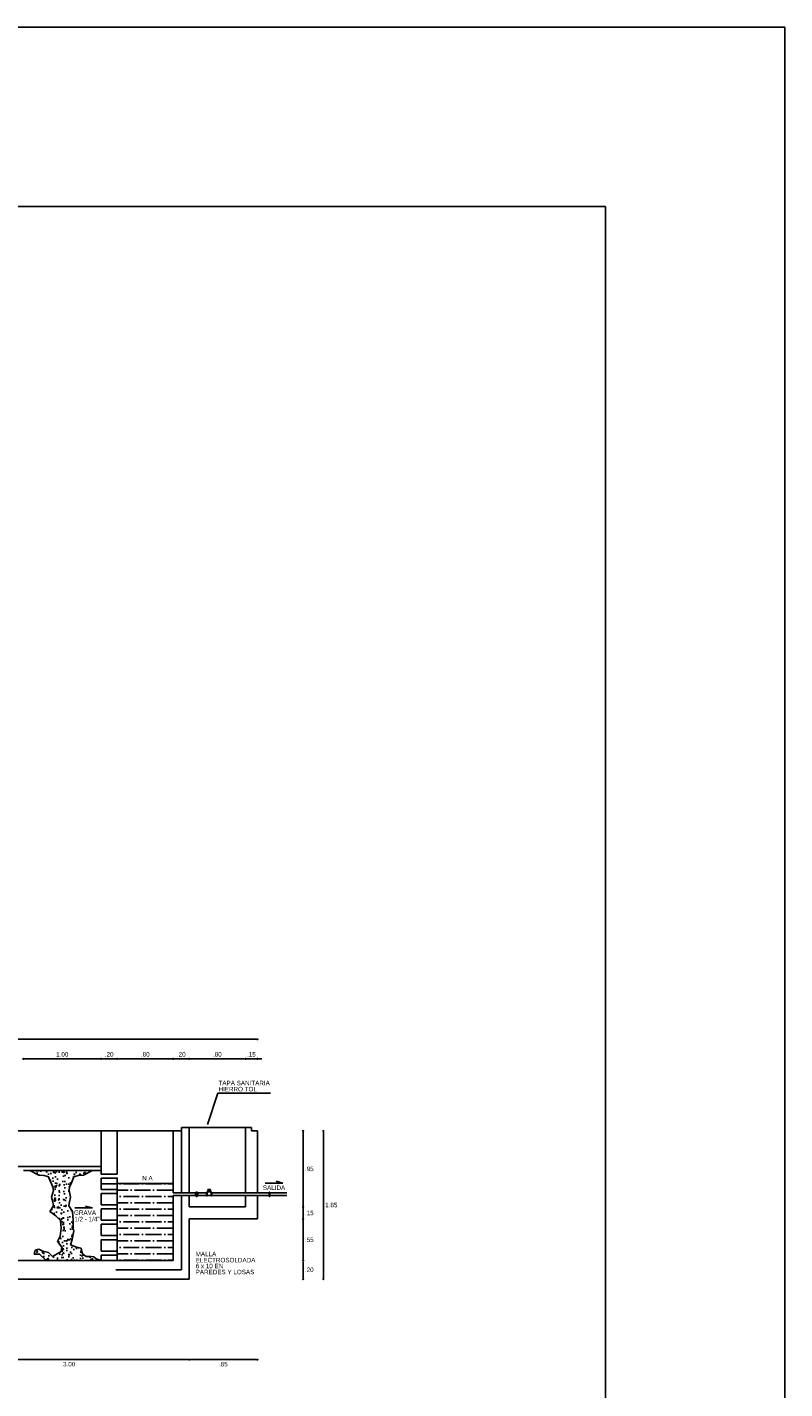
# Model space of a CAD drawing. Header units: metres. Extents: x 1959 to 4131, y 3282 to 4313.
# Tile 3 of 256: x 1971 to 1980, y 4295 to 4310. Entities that reach past the tile are written whole.
import ezdxf

# ---------------------------------------------------------------- set-up
doc = ezdxf.new("R2010")
doc.units = ezdxf.units.M
doc.layers.add('Dibujo', color=7, linetype='Continuous')
doc.styles.get("Standard").update_dxf_attribs({"font": 'arial.ttf'})
doc.dimstyles.new('gestion', dxfattribs={"dimscale": 0, "dimtxt": 0.025, "dimasz": 0.025, "dimexe": 0.02, "dimexo": 0.07, "dimgap": 0.01, "dimtad": 2, "dimtih": 1, "dimtoh": 1, "dimzin": 0, "dimdsep": 46, "dimtxsty": 'Standard', "dimblk": 'DOT', "dimcen": 0, "dimse1": 1, "dimse2": 1, "dimadec": 0, "dimazin": 0, "dimtm": 1e-09, "dimtfac": 1, "dimtix": 1, "dimtmove": 1, "dimatfit": 0, "dimldrblk": 'DOTSMALL', "dimfxl": 1, "dimtolj": 1, "dimtzin": 0, "dimarcsym": 2})

# ---------------------------------------------------------------- blocks, each defined once
blk = doc.blocks.new('_Dot')
at = {"color": 0, "linetype": 'ByBlock', "lineweight": -2}
blk.add_line((-0.5, 0), (-1, 0), dxfattribs=at)
at = {"color": 0, "linetype": 'ByBlock', "const_width": 0.5}
blk.add_lwpolyline([(-0.25, 0, 1), (0.25, 0, 1)], format="xyb", close=True, dxfattribs=at)
blk = doc.blocks.new('*D519')
at = {"color": 0, "lineweight": -2, "transparency": 16777216}
blk.add_line((1974.563, 4297.859), (1974.563, 4296.255), dxfattribs=at)
at = {"layer": 'Defpoints', "color": 0, "transparency": 16777216}
for p in [(1973.827, 4297.884), (1973.067, 4296.23), (1974.563, 4296.23)]:
    blk.add_point(p, dxfattribs=at)
at = {"color": 0, "lineweight": -2, "transparency": 16777216, "xscale": 0.025, "yscale": 0.025, "zscale": 0.025}
for p, rotation in [((1974.563, 4297.884), 90), ((1974.563, 4296.23), 270)]:
    blk.add_blockref('_Dot', p, dxfattribs=dict(at, rotation=rotation))
at = {"color": 0, "transparency": 16777216, "insert": (1974.651, 4297.057), "char_height": 0.05, "attachment_point": 5}
blk.add_mtext('\\A1;1.85', dxfattribs=at)
blk = doc.blocks.new('_DotSmall')
at = {"color": 0, "linetype": 'ByBlock', "const_width": 0.5}
blk.add_lwpolyline([(-0.0625, 0, 1), (0.0625, 0, 1)], format="xyb", close=True, dxfattribs=at)
blk = doc.blocks.new('*D378')
at = {"color": 0, "lineweight": -2, "transparency": 16777216}
blk.add_line((1971.24, 4298.689), (1972.059, 4298.689), dxfattribs=at)
at = {"layer": 'Defpoints', "color": 0, "transparency": 16777216}
for p in [(1972.084, 4298.689), (1971.215, 4297.311), (1972.084, 4297.311)]:
    blk.add_point(p, dxfattribs=at)
at = {"color": 0, "lineweight": -2, "transparency": 16777216, "xscale": 0.025, "yscale": 0.025, "zscale": 0.025, "rotation": 180}
blk.add_blockref('_Dot', (1971.215, 4298.689), dxfattribs=at)
at = {"color": 0, "lineweight": -2, "transparency": 16777216, "xscale": 0.025, "yscale": 0.025, "zscale": 0.025}
blk.add_blockref('_Dot', (1972.084, 4298.689), dxfattribs=at)
at = {"color": 0, "transparency": 16777216, "insert": (1971.649, 4298.739), "char_height": 0.05, "attachment_point": 5}
blk.add_mtext('\\A1;1.00', dxfattribs=at)
blk = doc.blocks.new('*D379')
at = {"color": 0, "lineweight": -2, "transparency": 16777216}
blk.add_line((1972.109, 4298.689), (1972.238, 4298.689), dxfattribs=at)
at = {"layer": 'Defpoints', "color": 0, "transparency": 16777216}
for p in [(1972.263, 4298.689), (1972.263, 4297.71), (1972.084, 4297.311)]:
    blk.add_point(p, dxfattribs=at)
at = {"color": 0, "lineweight": -2, "transparency": 16777216, "xscale": 0.025, "yscale": 0.025, "zscale": 0.025, "rotation": 180}
blk.add_blockref('_Dot', (1972.084, 4298.689), dxfattribs=at)
at = {"color": 0, "lineweight": -2, "transparency": 16777216, "xscale": 0.025, "yscale": 0.025, "zscale": 0.025}
blk.add_blockref('_Dot', (1972.263, 4298.689), dxfattribs=at)
at = {"color": 0, "transparency": 16777216, "insert": (1972.173, 4298.739), "char_height": 0.05, "attachment_point": 5}
blk.add_mtext('\\A1;.20', dxfattribs=at)
blk = doc.blocks.new('*D380')
at = {"color": 0, "lineweight": -2, "transparency": 16777216}
blk.add_line((1972.288, 4298.689), (1972.863, 4298.689), dxfattribs=at)
at = {"layer": 'Defpoints', "color": 0, "transparency": 16777216}
for p in [(1972.888, 4298.689), (1972.263, 4297.71), (1972.888, 4297.71)]:
    blk.add_point(p, dxfattribs=at)
at = {"color": 0, "lineweight": -2, "transparency": 16777216, "xscale": 0.025, "yscale": 0.025, "zscale": 0.025, "rotation": 180}
blk.add_blockref('_Dot', (1972.263, 4298.689), dxfattribs=at)
at = {"color": 0, "lineweight": -2, "transparency": 16777216, "xscale": 0.025, "yscale": 0.025, "zscale": 0.025}
blk.add_blockref('_Dot', (1972.888, 4298.689), dxfattribs=at)
at = {"color": 0, "transparency": 16777216, "insert": (1972.576, 4298.739), "char_height": 0.05, "attachment_point": 5}
blk.add_mtext('\\A1;.80', dxfattribs=at)
blk = doc.blocks.new('*D381')
at = {"color": 0, "lineweight": -2, "transparency": 16777216}
blk.add_line((1972.913, 4298.689), (1973.042, 4298.689), dxfattribs=at)
at = {"layer": 'Defpoints', "color": 0, "transparency": 16777216}
for p in [(1973.067, 4298.689), (1972.888, 4297.71), (1973.067, 4297.747)]:
    blk.add_point(p, dxfattribs=at)
at = {"color": 0, "lineweight": -2, "transparency": 16777216, "xscale": 0.025, "yscale": 0.025, "zscale": 0.025, "rotation": 180}
blk.add_blockref('_Dot', (1972.888, 4298.689), dxfattribs=at)
at = {"color": 0, "lineweight": -2, "transparency": 16777216, "xscale": 0.025, "yscale": 0.025, "zscale": 0.025}
blk.add_blockref('_Dot', (1973.067, 4298.689), dxfattribs=at)
at = {"color": 0, "transparency": 16777216, "insert": (1972.978, 4298.739), "char_height": 0.05, "attachment_point": 5}
blk.add_mtext('\\A1;.20', dxfattribs=at)
blk = doc.blocks.new('*D382')
at = {"color": 0, "lineweight": -2, "transparency": 16777216}
blk.add_line((1973.092, 4298.689), (1973.668, 4298.689), dxfattribs=at)
at = {"layer": 'Defpoints', "color": 0, "transparency": 16777216}
for p in [(1973.693, 4298.689), (1973.067, 4297.747), (1973.693, 4297.747)]:
    blk.add_point(p, dxfattribs=at)
at = {"color": 0, "lineweight": -2, "transparency": 16777216, "xscale": 0.025, "yscale": 0.025, "zscale": 0.025, "rotation": 180}
blk.add_blockref('_Dot', (1973.067, 4298.689), dxfattribs=at)
at = {"color": 0, "lineweight": -2, "transparency": 16777216, "xscale": 0.025, "yscale": 0.025, "zscale": 0.025}
blk.add_blockref('_Dot', (1973.693, 4298.689), dxfattribs=at)
at = {"color": 0, "transparency": 16777216, "insert": (1973.38, 4298.739), "char_height": 0.05, "attachment_point": 5}
blk.add_mtext('\\A1;.80', dxfattribs=at)
blk = doc.blocks.new('*D383')
at = {"color": 0, "lineweight": -2, "transparency": 16777216}
for p, q in [((1973.668, 4298.689), (1973.643, 4298.689)), ((1973.693, 4298.689), (1973.827, 4298.689)), ((1973.852, 4298.689), (1973.877, 4298.689))]:
    blk.add_line(p, q, dxfattribs=at)
at = {"layer": 'Defpoints', "color": 0, "transparency": 16777216}
for p in [(1973.827, 4298.689), (1973.693, 4297.747), (1973.827, 4297.71)]:
    blk.add_point(p, dxfattribs=at)
at = {"color": 0, "lineweight": -2, "transparency": 16777216, "xscale": 0.025, "yscale": 0.025, "zscale": 0.025}
blk.add_blockref('_Dot', (1973.693, 4298.689), dxfattribs=at)
at = {"color": 0, "lineweight": -2, "transparency": 16777216, "xscale": 0.025, "yscale": 0.025, "zscale": 0.025, "rotation": 180}
blk.add_blockref('_Dot', (1973.827, 4298.689), dxfattribs=at)
at = {"color": 0, "transparency": 16777216, "insert": (1973.76, 4298.739), "char_height": 0.05, "attachment_point": 5}
blk.add_mtext('\\A1;.15', dxfattribs=at)
blk = doc.blocks.new('*D388')
at = {"color": 0, "lineweight": -2, "transparency": 16777216}
blk.add_line((1970.41, 4295.331), (1973.042, 4295.331), dxfattribs=at)
at = {"layer": 'Defpoints', "color": 0, "transparency": 16777216}
for p in [(1973.067, 4296.395), (1970.385, 4295.769), (1973.067, 4295.331)]:
    blk.add_point(p, dxfattribs=at)
at = {"color": 0, "lineweight": -2, "transparency": 16777216, "xscale": 0.025, "yscale": 0.025, "zscale": 0.025, "rotation": 180}
blk.add_blockref('_Dot', (1970.385, 4295.331), dxfattribs=at)
at = {"color": 0, "lineweight": -2, "transparency": 16777216, "xscale": 0.025, "yscale": 0.025, "zscale": 0.025}
blk.add_blockref('_Dot', (1973.067, 4295.331), dxfattribs=at)
at = {"color": 0, "transparency": 16777216, "insert": (1971.726, 4295.28), "char_height": 0.05, "attachment_point": 5}
blk.add_mtext('\\A1;3.00', dxfattribs=at)
blk = doc.blocks.new('*D389')
at = {"color": 0, "lineweight": -2, "transparency": 16777216}
blk.add_line((1973.092, 4295.331), (1973.802, 4295.331), dxfattribs=at)
at = {"layer": 'Defpoints', "color": 0, "transparency": 16777216}
for p in [(1973.827, 4297.065), (1973.067, 4296.395), (1973.827, 4295.331)]:
    blk.add_point(p, dxfattribs=at)
at = {"color": 0, "lineweight": -2, "transparency": 16777216, "xscale": 0.025, "yscale": 0.025, "zscale": 0.025, "rotation": 180}
blk.add_blockref('_Dot', (1973.067, 4295.331), dxfattribs=at)
at = {"color": 0, "lineweight": -2, "transparency": 16777216, "xscale": 0.025, "yscale": 0.025, "zscale": 0.025}
blk.add_blockref('_Dot', (1973.827, 4295.331), dxfattribs=at)
at = {"color": 0, "transparency": 16777216, "insert": (1973.447, 4295.28), "char_height": 0.05, "attachment_point": 5}
blk.add_mtext('\\A1;.85', dxfattribs=at)
blk = doc.blocks.new('*D525')
at = {"color": 0, "lineweight": -2, "transparency": 16777216}
blk.add_line((1974.337, 4296.255), (1974.337, 4296.412), dxfattribs=at)
at = {"layer": 'Defpoints', "color": 0, "transparency": 16777216}
for p in [(1972.888, 4296.437), (1974.337, 4296.437), (1973.067, 4296.23)]:
    blk.add_point(p, dxfattribs=at)
at = {"color": 0, "lineweight": -2, "transparency": 16777216, "xscale": 0.025, "yscale": 0.025, "zscale": 0.025}
for p, rotation in [((1974.337, 4296.437), 90), ((1974.337, 4296.23), 270)]:
    blk.add_blockref('_Dot', p, dxfattribs=dict(at, rotation=rotation))
at = {"color": 0, "transparency": 16777216, "insert": (1974.406, 4296.334), "char_height": 0.05, "attachment_point": 5}
blk.add_mtext('\\A1;.20', dxfattribs=at)
blk = doc.blocks.new('*D526')
at = {"color": 0, "lineweight": -2, "transparency": 16777216}
blk.add_line((1974.337, 4296.462), (1974.337, 4296.876), dxfattribs=at)
at = {"layer": 'Defpoints', "color": 0, "transparency": 16777216}
for p in [(1973.827, 4296.901), (1974.337, 4296.901), (1972.888, 4296.437)]:
    blk.add_point(p, dxfattribs=at)
at = {"color": 0, "lineweight": -2, "transparency": 16777216, "xscale": 0.025, "yscale": 0.025, "zscale": 0.025}
for p, rotation in [((1974.337, 4296.901), 90), ((1974.337, 4296.437), 270)]:
    blk.add_blockref('_Dot', p, dxfattribs=dict(at, rotation=rotation))
at = {"color": 0, "transparency": 16777216, "insert": (1974.406, 4296.669), "char_height": 0.05, "attachment_point": 5}
blk.add_mtext('\\A1;.55', dxfattribs=at)
blk = doc.blocks.new('*D527')
at = {"color": 0, "lineweight": -2, "transparency": 16777216}
blk.add_line((1974.337, 4296.926), (1974.337, 4297.01), dxfattribs=at)
at = {"layer": 'Defpoints', "color": 0, "transparency": 16777216}
for p in [(1973.693, 4297.035), (1973.827, 4296.901), (1974.337, 4297.035)]:
    blk.add_point(p, dxfattribs=at)
at = {"color": 0, "lineweight": -2, "transparency": 16777216, "xscale": 0.025, "yscale": 0.025, "zscale": 0.025}
for p, rotation in [((1974.337, 4297.035), 90), ((1974.337, 4296.901), 270)]:
    blk.add_blockref('_Dot', p, dxfattribs=dict(at, rotation=rotation))
at = {"color": 0, "transparency": 16777216, "insert": (1974.406, 4296.968), "char_height": 0.05, "attachment_point": 5}
blk.add_mtext('\\A1;.15', dxfattribs=at)
blk = doc.blocks.new('*D528')
at = {"color": 0, "lineweight": -2, "transparency": 16777216}
blk.add_line((1974.337, 4297.06), (1974.337, 4297.859), dxfattribs=at)
at = {"layer": 'Defpoints', "color": 0, "transparency": 16777216}
for p in [(1973.827, 4297.884), (1974.337, 4297.884), (1973.693, 4297.035)]:
    blk.add_point(p, dxfattribs=at)
at = {"color": 0, "lineweight": -2, "transparency": 16777216, "xscale": 0.025, "yscale": 0.025, "zscale": 0.025}
for p, rotation in [((1974.337, 4297.884), 90), ((1974.337, 4297.035), 270)]:
    blk.add_blockref('_Dot', p, dxfattribs=dict(at, rotation=rotation))
at = {"color": 0, "transparency": 16777216, "insert": (1974.406, 4297.46), "char_height": 0.05, "attachment_point": 5}
blk.add_mtext('\\A1;.95', dxfattribs=at)
blk = doc.blocks.new('*D390')
at = {"color": 0, "lineweight": -2, "transparency": 16777216}
blk.add_line((1964.554, 4298.907), (1973.802, 4298.907), dxfattribs=at)
at = {"layer": 'Defpoints', "color": 0, "transparency": 16777216}
for p in [(1973.827, 4298.907), (1964.529, 4297.71), (1973.827, 4297.71)]:
    blk.add_point(p, dxfattribs=at)
at = {"color": 0, "lineweight": -2, "transparency": 16777216, "xscale": 0.025, "yscale": 0.025, "zscale": 0.025, "rotation": 180}
blk.add_blockref('_Dot', (1964.529, 4298.907), dxfattribs=at)
at = {"color": 0, "lineweight": -2, "transparency": 16777216, "xscale": 0.025, "yscale": 0.025, "zscale": 0.025}
blk.add_blockref('_Dot', (1973.827, 4298.907), dxfattribs=at)
at = {"color": 0, "transparency": 16777216, "insert": (1969.178, 4298.957), "char_height": 0.05, "attachment_point": 5}
blk.add_mtext('\\A1;10.50', dxfattribs=at)

msp = doc.modelspace()

# ---------------------------------------------------------------- hatches: boundary and pattern name
at = {"transparency": 33554607}
h = msp.add_hatch(dxfattribs=at)
h.set_pattern_fill('AR-CONC', color=256, scale=0.000804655)
h.set_pattern_definition([(50, (-2762.75587, -907.0028), (0.1465957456, -0.0128254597), [0.0153286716, -0.1686153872]), (355, (-2762.75587, -907.0028), (-0.0283587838, 0.1537347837), [0.0122629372, -0.1348927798]), (100.4514447, (-2762.74365, -907.00387), (0.1182369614, 0.1409093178), [0.0130273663, -0.143301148]), (46.1842, (-2762.75587, -906.96193), (0.2181250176, -0.0338295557), [0.022993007, -0.252923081]), (96.6355576, (-2762.7377, -906.96475), (0.1910283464, 0.199092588), [0.0195410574, -0.214951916]), (351.184151, (-2762.75587, -906.96193), (0.1910283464, 0.199092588), [0.0183943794, -0.202338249]), (21, (-2762.73543, -906.97215), (0.1219972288, -0.0822881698), [0.0153286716, -0.1686153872]), (326, (-2762.73543, -906.97215), (0.049729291, 0.148207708), [0.0122629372, -0.1348923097]), (71.451445, (-2762.72526, -906.979), (0.1717265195, 0.065919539), [0.0130273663, -0.143300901]), (37.5, (-2762.75587, -907.002803), (0.00248525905, 0.06803760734), [0, -0.1332572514, 0, -0.1369361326, 0, -0.1354032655]), (7.5, (-2762.75587, -907.0028), (0.0537667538, 0.0806107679), [0, -0.0780740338, 0, -0.1301915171, 0, -0.0516065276]), (327.5, (-2762.801445, -907.002803), (0.1091036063, -0.00460966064), [0, -0.0510955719, 0, -0.1594181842, 0, -0.2115356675]), (317.5, (-2762.82188, -907.0028), (0.1191928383, 0.0204595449), [0, -0.0664242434, 0, -0.1058700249, 0, -0.1502209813])])
h.paths.add_polyline_path([(1971.543, 4297.092), (1971.552, 4297.048), (1971.512, 4296.984), (1971.579, 4296.938), (1971.628, 4296.884), (1971.638, 4296.799), (1971.626, 4296.708), (1971.596, 4296.648), (1971.645, 4296.586), (1971.638, 4296.537), (1971.592, 4296.513), (1971.54, 4296.481), (1971.494, 4296.527), (1971.434, 4296.54), (1971.387, 4296.563), (1971.347, 4296.552), (1971.334, 4296.51), (1971.395, 4296.508), (1971.471, 4296.437), (1972.084, 4296.437), (1972.029, 4296.455), (1972.002, 4296.477), (1971.967, 4296.483), (1971.916, 4296.484), (1971.878, 4296.507), (1971.868, 4296.538), (1971.859, 4296.576), (1971.809, 4296.588), (1971.741, 4296.612), (1971.761, 4296.673), (1971.778, 4296.767), (1971.771, 4296.799), (1971.771, 4296.884), (1971.767, 4296.938), (1971.762, 4296.984), (1971.723, 4297.048), (1971.731, 4297.092), (1971.743, 4297.144), (1971.725, 4297.22), (1971.731, 4297.261), (1971.747, 4297.293), (1971.762, 4297.333), (1971.779, 4297.371), (1971.827, 4297.388), (1971.887, 4297.391), (1971.985, 4297.441), (1971.289, 4297.441), (1971.388, 4297.391), (1971.447, 4297.388), (1971.496, 4297.371), (1971.512, 4297.333), (1971.528, 4297.293), (1971.543, 4297.261), (1971.55, 4297.22), (1971.531, 4297.144)])
at = {"transparency": 33554641}
h = msp.add_hatch(dxfattribs=at)
h.set_pattern_fill('ANSI36', color=256, scale=0.022352, angle=135)
h.set_pattern_definition([(180, (-2762.75587, -907.0028), (-0.1241906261, -0.07096607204), [0.1774151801, -0.035483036, 0, -0.035483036])])
h.paths.add_polyline_path([(1972.888, 4297.192), (1973.136, 4297.192), (1973.136, 4297.164), (1972.888, 4297.164), (1972.888, 4297.035), (1972.888, 4296.437), (1972.263, 4296.437), (1972.263, 4297.231), (1972.084, 4297.231), (1972.084, 4297.358), (1972.263, 4297.358), (1972.263, 4297.297), (1972.888, 4297.297)])
h = msp.add_hatch()
h.set_pattern_fill('ANSI31', color=256, scale=44.703038, angle=135)
h.set_pattern_definition([(180, (-2547.93, -819.78), (-5e-14, -141.932), [])])
h.paths.add_polyline_path([(1973.291, 4297.228), (1973.287, 4297.228), (1973.287, 4297.216), (1973.291, 4297.216)])
h.paths.add_polyline_path([(1973.291, 4297.231), (1973.287, 4297.231), (1973.287, 4297.229), (1973.291, 4297.229)])

# ---------------------------------------------------------------- linework, layer by layer
for p, q in [((1973.387, 4298.305), (1973.27, 4297.957)), ((1973.974, 4298.305), (1973.387, 4298.305)), ((1964.529, 4297.884), (1972.978, 4297.884)), ((1972.084, 4297.403), (1972.084, 4297.884)), ((1972.263, 4297.403), (1972.263, 4297.884)), ((1972.888, 4297.192), (1972.888, 4297.884)), ((1972.978, 4297.192), (1972.978, 4297.922)), ((1972.978, 4297.922), (1973.76, 4297.922)), ((1973.067, 4297.192), (1973.067, 4297.922)), ((1973.693, 4297.192), (1973.693, 4297.922)), ((1973.76, 4297.884), (1973.76, 4297.922)), ((1973.827, 4297.884), (1973.76, 4297.884)), ((1973.827, 4297.192), (1973.827, 4297.884)), ((1966.362, 4297.486), (1972.084, 4297.486)), ((1971.215, 4297.441), (1972.084, 4297.441)), ((1971.289, 4297.441), (1971.388, 4297.391)), ((1971.388, 4297.391), (1971.447, 4297.388)), ((1971.447, 4297.388), (1971.496, 4297.371)), ((1971.496, 4297.371), (1971.512, 4297.333)), ((1971.779, 4297.371), (1971.762, 4297.333)), ((1971.827, 4297.388), (1971.779, 4297.371)), ((1971.887, 4297.391), (1971.827, 4297.388)), ((1971.985, 4297.441), (1971.887, 4297.391)), ((1971.512, 4297.333), (1971.528, 4297.293)), ((1971.528, 4297.293), (1971.543, 4297.261)), ((1971.55, 4297.22), (1971.531, 4297.144)), ((1971.543, 4297.261), (1971.55, 4297.22)), ((1971.731, 4297.261), (1971.725, 4297.22)), ((1971.725, 4297.22), (1971.743, 4297.144)), ((1971.747, 4297.293), (1971.731, 4297.261)), ((1971.762, 4297.333), (1971.747, 4297.293)), ((1972.263, 4297.297), (1972.888, 4297.297)), ((1972.263, 4297.231), (1972.263, 4296.437)), ((1972.888, 4297.192), (1973.136, 4297.192)), ((1973.145, 4297.196), (1973.136, 4297.196)), ((1973.136, 4297.196), (1973.136, 4297.16)), ((1973.145, 4297.202), (1973.154, 4297.202)), ((1973.145, 4297.202), (1973.145, 4297.154)), ((1973.154, 4297.202), (1973.154, 4297.154)), ((1973.154, 4297.196), (1973.163, 4297.196)), ((1973.163, 4297.196), (1973.155, 4297.196)), ((1973.163, 4297.16), (1973.163, 4297.196)), ((1973.163, 4297.196), (1973.163, 4297.194)), ((1973.163, 4297.196), (1973.163, 4297.16)), ((1973.163, 4297.192), (1973.257, 4297.192)), ((1973.257, 4297.16), (1973.257, 4297.196)), ((1973.266, 4297.196), (1973.257, 4297.196)), ((1973.266, 4297.16), (1973.266, 4297.196)), ((1973.266, 4297.196), (1973.266, 4297.194)), ((1973.266, 4297.194), (1973.273, 4297.194)), ((1973.271, 4297.208), (1973.271, 4297.216)), ((1973.307, 4297.216), (1973.271, 4297.216)), ((1973.271, 4297.208), (1973.307, 4297.208)), ((1973.304, 4297.229), (1973.273, 4297.229)), ((1973.273, 4297.228), (1973.273, 4297.229)), ((1973.273, 4297.228), (1973.304, 4297.228)), ((1973.273, 4297.208), (1973.273, 4297.194)), ((1973.287, 4297.229), (1973.287, 4297.231)), ((1973.287, 4297.231), (1973.291, 4297.231)), ((1973.287, 4297.216), (1973.287, 4297.228)), ((1973.291, 4297.229), (1973.291, 4297.231)), ((1973.291, 4297.216), (1973.291, 4297.228)), ((1973.304, 4297.228), (1973.304, 4297.229)), ((1973.305, 4297.208), (1973.305, 4297.194)), ((1973.312, 4297.194), (1973.305, 4297.194)), ((1973.307, 4297.208), (1973.307, 4297.216)), ((1973.312, 4297.16), (1973.312, 4297.196)), ((1973.32, 4297.196), (1973.312, 4297.196)), ((1973.32, 4297.16), (1973.32, 4297.196)), ((1973.32, 4297.192), (1973.32, 4297.165)), ((1973.32, 4297.192), (1973.957, 4297.192)), ((1973.913, 4297.302), (1974.11, 4297.302)), ((1973.957, 4297.202), (1973.966, 4297.202)), ((1973.957, 4297.202), (1973.957, 4297.154)), ((1973.966, 4297.202), (1973.966, 4297.154)), ((1973.966, 4297.192), (1974.157, 4297.192)), ((1974.11, 4297.302), (1974.035, 4297.322)), ((1971.552, 4297.048), (1971.512, 4296.984)), ((1971.531, 4297.144), (1971.543, 4297.092)), ((1971.543, 4297.092), (1971.552, 4297.048)), ((1971.731, 4297.092), (1971.723, 4297.048)), ((1971.723, 4297.048), (1971.762, 4296.984)), ((1971.743, 4297.144), (1971.731, 4297.092)), ((1971.985, 4297.025), (1971.91, 4297.045)), ((1972.888, 4297.035), (1972.888, 4297.164)), ((1972.888, 4297.164), (1973.136, 4297.164)), ((1972.978, 4296.334), (1972.978, 4297.164)), ((1973.067, 4297.035), (1973.067, 4297.164)), ((1973.145, 4297.16), (1973.136, 4297.16)), ((1973.145, 4297.154), (1973.154, 4297.154)), ((1973.154, 4297.16), (1973.163, 4297.16)), ((1973.163, 4297.16), (1973.155, 4297.16)), ((1973.163, 4297.164), (1973.257, 4297.164)), ((1973.266, 4297.16), (1973.257, 4297.16)), ((1973.312, 4297.162), (1973.266, 4297.162)), ((1973.32, 4297.16), (1973.312, 4297.16)), ((1973.32, 4297.164), (1973.957, 4297.164)), ((1973.693, 4297.035), (1973.693, 4297.164)), ((1973.827, 4296.901), (1973.827, 4297.164)), ((1973.957, 4297.154), (1973.966, 4297.154)), ((1973.966, 4297.164), (1974.157, 4297.164)), ((1971.512, 4296.984), (1971.579, 4296.938)), ((1971.579, 4296.938), (1971.628, 4296.884)), ((1971.628, 4296.884), (1971.638, 4296.799)), ((1971.762, 4296.984), (1971.767, 4296.938)), ((1971.767, 4296.938), (1971.771, 4296.884)), ((1971.771, 4296.884), (1971.771, 4296.799)), ((1971.788, 4297.025), (1971.985, 4297.025)), ((1972.888, 4296.437), (1972.888, 4297.035)), ((1973.067, 4297.035), (1973.693, 4297.035)), ((1973.067, 4296.23), (1973.067, 4296.901)), ((1973.067, 4296.901), (1973.827, 4296.901)), ((1971.638, 4296.799), (1971.626, 4296.708)), ((1971.778, 4296.767), (1971.761, 4296.673)), ((1971.771, 4296.799), (1971.778, 4296.767)), ((1971.626, 4296.708), (1971.596, 4296.648)), ((1971.596, 4296.648), (1971.645, 4296.586)), ((1971.645, 4296.586), (1971.638, 4296.537)), ((1971.761, 4296.673), (1971.741, 4296.612)), ((1971.741, 4296.612), (1971.809, 4296.588)), ((1971.809, 4296.588), (1971.859, 4296.576)), ((1971.347, 4296.552), (1971.334, 4296.51)), ((1971.334, 4296.51), (1971.395, 4296.508)), ((1971.387, 4296.563), (1971.347, 4296.552)), ((1971.434, 4296.54), (1971.387, 4296.563)), ((1971.395, 4296.508), (1971.471, 4296.437)), ((1971.494, 4296.527), (1971.434, 4296.54)), ((1971.54, 4296.481), (1971.494, 4296.527)), ((1971.592, 4296.513), (1971.54, 4296.481)), ((1971.638, 4296.537), (1971.592, 4296.513)), ((1971.859, 4296.576), (1971.868, 4296.538)), ((1971.868, 4296.538), (1971.878, 4296.507)), ((1971.878, 4296.507), (1971.916, 4296.484)), ((1971.916, 4296.484), (1971.967, 4296.483)), ((1971.967, 4296.483), (1972.002, 4296.477)), ((1972.002, 4296.477), (1972.029, 4296.455)), ((1972.029, 4296.455), (1972.084, 4296.437)), ((1972.978, 4296.334), (1972.247, 4296.334)), ((1971.011, 4296.23), (1973.067, 4296.23))]:
    msp.add_line(p, q)
for points in [[(1972.084, 4297.403), (1972.263, 4297.403)], [(1969.306, 4296.393), (1969.938, 4296.059), (1969.938, 4295.783), (1970.206, 4295.783), (1970.206, 4296.059), (1971.036, 4296.437), (1972.888, 4296.437)], [(1972.263, 4296.437), (1972.263, 4296.498), (1972.084, 4296.498), (1972.084, 4296.437)]]:
    msp.add_lwpolyline(points)
for points in [[(1972.084, 4297.231), (1972.263, 4297.231), (1972.263, 4297.358), (1972.084, 4297.358)], [(1972.084, 4297.059), (1972.263, 4297.059), (1972.263, 4297.186), (1972.084, 4297.186)], [(1972.084, 4296.887), (1972.263, 4296.887), (1972.263, 4297.014), (1972.084, 4297.014)], [(1972.084, 4296.715), (1972.263, 4296.715), (1972.263, 4296.842), (1972.084, 4296.842)], [(1972.084, 4296.543), (1972.263, 4296.543), (1972.263, 4296.67), (1972.084, 4296.67)]]:
    msp.add_lwpolyline(points, close=True)
at = {"layer": 'Dibujo', "color": 0, "linetype": 'ByBlock'}
for p, q in [((1958.712, 4310.206), (1979.712, 4310.206)), ((1979.712, 4310.206), (1979.712, 4280.506)), ((1977.712, 4308.206), (1960.712, 4308.206)), ((1977.712, 4308.206), (1977.712, 4282.506))]:
    msp.add_line(p, q, dxfattribs=at)

# ---------------------------------------------------------------- texts
for s, p in [('TAPA SANITARIA', (1973.393, 4298.394)), ('HIERRO TOL', (1973.393, 4298.326)), ('N A', (1972.541, 4297.332)), ('SALIDA', (1973.888, 4297.225)), ('GRAVA', (1971.781, 4296.947)), ('1/2 - 1/4"', (1971.784, 4296.875)), ('MALLA', (1973.138, 4296.485)), ('ELECTROSOLDADA', (1973.138, 4296.417)), ('6 x 10 EN ', (1973.138, 4296.351)), ('PAREDES Y LOSAS', (1973.138, 4296.284))]:
    msp.add_text(s, height=0.0502).set_placement(p)

# ---------------------------------------------------------------- dimensions: what is measured, and where the dimension line sits
for base, p1, p2, text, picture, middle in [((1973.827, 4298.907), (1964.529, 4297.71), (1973.827, 4297.71), '10.50', '*D390', (1969.178, 4298.957)), ((1972.084, 4298.689), (1971.215, 4297.311), (1972.084, 4297.311), '1.00', '*D378', (1971.649, 4298.739)), ((1972.263, 4298.689), (1972.084, 4297.311), (1972.263, 4297.71), '.20', '*D379', (1972.173, 4298.739)), ((1972.888, 4298.689), (1972.263, 4297.71), (1972.888, 4297.71), '.80', '*D380', (1972.576, 4298.739)), ((1973.067, 4298.689), (1972.888, 4297.71), (1973.067, 4297.747), '.20', '*D381', (1972.978, 4298.739)), ((1973.693, 4298.689), (1973.067, 4297.747), (1973.693, 4297.747), '.80', '*D382', (1973.38, 4298.739)), ((1973.827, 4298.689), (1973.693, 4297.747), (1973.827, 4297.71), '.15', '*D383', (1973.76, 4298.739)), ((1973.827, 4295.331), (1973.067, 4296.395), (1973.827, 4297.065), '.85', '*D389', (1973.447, 4295.28)), ((1973.067, 4295.331), (1970.385, 4295.769), (1973.067, 4296.395), '3.00', '*D388', (1971.726, 4295.28))]:
    dim = msp.add_linear_dim(base=base, p1=p1, p2=p2, text=text, dimstyle='gestion', override={"dimscale": 1, "dimtxt": 0.05, "dimgap": 0.025})
    dim.commit()
    dim.dimension.update_dxf_attribs({"geometry": picture, "text_midpoint": middle})
for base, p1, p2, text, picture, middle in [((1974.563, 4296.23), (1973.827, 4297.884), (1973.067, 4296.23), '1.85', '*D519', (1974.651, 4297.057)), ((1974.337, 4297.884), (1973.693, 4297.035), (1973.827, 4297.884), '.95', '*D528', (1974.406, 4297.46)), ((1974.337, 4297.035), (1973.827, 4296.901), (1973.693, 4297.035), '.15', '*D527', (1974.406, 4296.968)), ((1974.337, 4296.901), (1972.888, 4296.437), (1973.827, 4296.901), '.55', '*D526', (1974.406, 4296.669)), ((1974.337, 4296.437), (1973.067, 4296.23), (1972.888, 4296.437), '.20', '*D525', (1974.406, 4296.334))]:
    dim = msp.add_linear_dim(base=base, p1=p1, p2=p2, angle=90, text=text, dimstyle='gestion', override={"dimscale": 1, "dimtxt": 0.05, "dimgap": 0.025})
    dim.commit()
    dim.dimension.update_dxf_attribs({"geometry": picture, "text_midpoint": middle})

doc.saveas('drawing.dxf')
